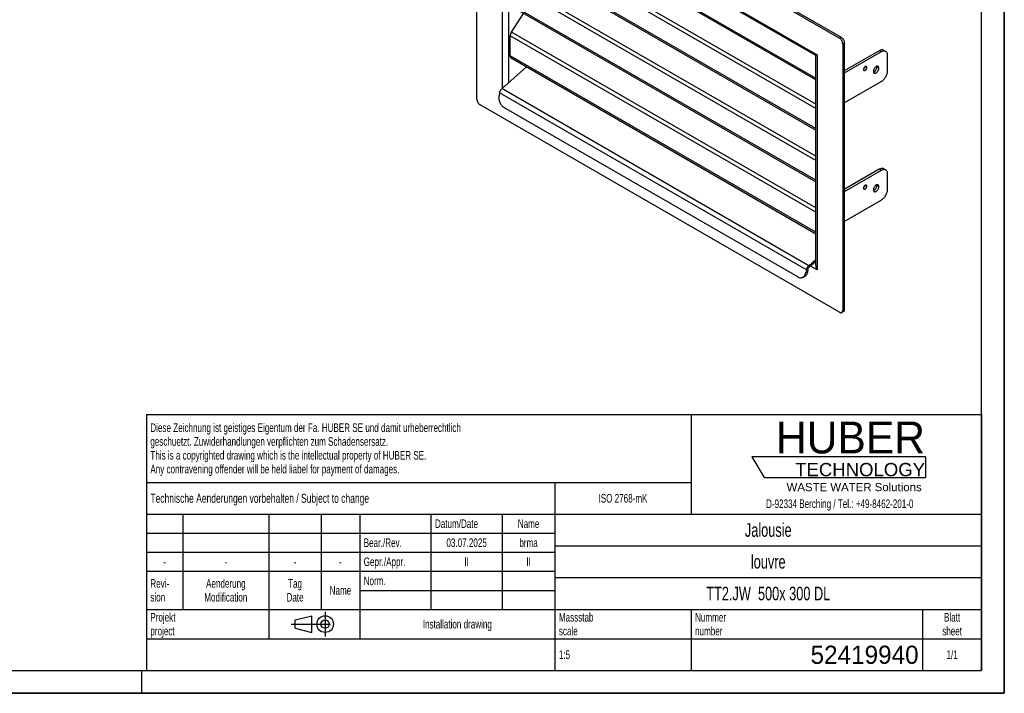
# Model space of a CAD drawing. Header units: millimetres. Extents: x 0 to 2100, y 0 to 1485.
# Tile 2 of 2: x 1015 to 2100, y 0 to 742. Entities that reach past the tile are written whole.
import ezdxf

# ---------------------------------------------------------------- set-up
doc = ezdxf.new("R2010")
doc.units = ezdxf.units.MM
doc.header["$LTSCALE"] = 115.5
doc.linetypes.add('CENTER', pattern=[0.6, 0.375, -0.075, 0.075, -0.075])
doc.layers.get('0').update_dxf_attribs({"linetype": 'CONTINUOUS'})
for name, color, linetype in [('053_NOTES', 7, 'CONTINUOUS'), ('52419940_500_new_view_5_BL9', 7, 'CONTINUOUS'), ('HUBER_Logo_BL2', 7, 'CONTINUOUS')]:
    doc.layers.add(name, color=color, linetype=linetype)
doc.styles.get("Standard").update_dxf_attribs({"font": 'txt', "width": 0.7})
doc.styles.add('TEXTSTYLE_2', font='txt')
doc.styles.add('TEXTSTYLE_3', font='arial.ttf')
doc.styles.add('TEXTSTYLE_4', font='txt')

# ---------------------------------------------------------------- blocks, each defined once
blk = doc.blocks.new('HUBER_LOGO_BL2', base_point=(1918.7485361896, 251.8709421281))
at = {"layer": 'HUBER_Logo_BL2', "color": 5, "linetype": 'Continuous'}
for p, q in [((2013.2186954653, 260.4981925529), (1821.9686954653, 260.4981925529)), ((1821.9686954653, 260.4981925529), (1835.4686954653, 237.9981925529)), ((2013.2186954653, 260.4981925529), (2013.2186954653, 237.9981925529)), ((1835.4686954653, 237.9981925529), (2013.2186954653, 237.9981925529))]:
    blk.add_line(p, q, dxfattribs=at)
at = {"layer": 'HUBER_Logo_BL2', "color": 2, "linetype": 'Continuous', "attachment_point": 3, "line_spacing_factor": 0.78}
for s, insert, char_height, width, style in [('HUBER\\P\\fArial;\\H14.625;TECHNOLOGY ', (2012.6779972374, 299.5425352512), 35.1, 193.8358208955, 'TEXTSTYLE_2'), ('WASTE WATER Solutions', (2008.9877035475, 231.7964127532), 9, 148.5167286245, 'TEXTSTYLE_3')]:
    blk.add_mtext(s, dxfattribs=dict(at, insert=insert, char_height=char_height, width=width, style=style))
at = {"layer": 'HUBER_Logo_BL2', "color": 2, "linetype": 'Continuous', "insert": (1918.7485361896, 213.6993490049), "char_height": 9.5, "width": 405.4464285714, "attachment_point": 2, "line_spacing_factor": 0.96}
blk.add_mtext('D-92334 Berching / Tel.: +49-8462-201-0', dxfattribs=at)
blk = doc.blocks.new('PROJEKTIONSMETHODE_1_BL13', base_point=(1340.0000000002, 76.2500000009))
at = {"color": 2, "linetype": 'CENTER'}
for p, q in [((1351.9166666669, 90.0000000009), (1351.9166666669, 62.5000000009)), ((1314.3333333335, 76.2500000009), (1365.6666666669, 76.2500000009))]:
    blk.add_line(p, q, dxfattribs=at)
at = {"color": 2, "linetype": 'Continuous'}
for p, q in [((1318.9166666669, 80.83333333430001), (1337.2500000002, 85.4166666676)), ((1318.9166666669, 71.6666666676), (1318.9166666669, 80.83333333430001)), ((1337.2500000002, 67.08333333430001), (1337.2500000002, 85.4166666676)), ((1318.9166666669, 71.6666666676), (1337.2500000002, 67.08333333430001))]:
    blk.add_line(p, q, dxfattribs=at)
for radius in [9.1666666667, 4.5833333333]:
    blk.add_circle((1351.9166666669, 76.2500000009), radius, dxfattribs=at)
blk = doc.blocks.new('*T21')
at = {"color": 3, "linetype": 'Continuous'}
for p, q in [((0, 0), (920, 0)), ((0, 0), (0, -282.5)), ((600, 0), (600, -110)), ((920, 0), (920, -282.5)), ((0, -75), (600, -75)), ((450, -75), (450, -282.5)), ((0, -110), (920, -110)), ((40, -110), (40, -215)), ((135, -110), (135, -247.5)), ((192.5, -110), (192.5, -215)), ((235, -110), (235, -247.5)), ((313.5, -110), (313.5, -215)), ((392, -110), (392, -215)), ((0, -131), (450, -131)), ((450, -145), (920, -145)), ((0, -152), (450, -152)), ((0, -173), (450, -173)), ((450, -180), (920, -180)), ((235, -194), (450, -194)), ((0, -215), (920, -215)), ((600, -215), (600, -282.5)), ((855, -215), (855, -282.5)), ((0, -247.5), (920, -247.5)), ((0, -282.5), (920, -282.5))]:
    blk.add_line(p, q, dxfattribs=at)
at = {"layer": '053_NOTES', "color": 2, "linetype": 'Continuous', "line_spacing_factor": 0.96}
for s, insert, char_height, width, attachment_point in [('Diese Zeichnung ist geistiges Eigentum der Fa. HUBER SE und damit urheberrechtlich \\Pgeschuetzt. Zuwiderhandlungen verpflichten zum Schadensersatz.\\PThis is a copyrighted drawing which is the intellectual property of HUBER SE.\\PAny contravening offender will be held liabel for payment of damages.', (4.375, -9.95), 9.5, 1107.4285714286, 1), ('Technische Aenderungen vorbehalten / Subject to change', (4.375, -87.5), 10, 762.380952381, 1), ('ISO 2768-mK', (525, -87.75), 9.5, 166.4761904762, 2), ('Datum/Date', (317.875, -115.75), 9.5, 146.119047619, 1), ('Name', (421, -115.75), 9.5, 63.3333333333, 2), ('Jalousie', (685, -120), 15, 162.8571428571, 2), ('Bear./Rev.', (239.375, -136.75), 9.5, 136.1666666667, 1), ('03.07.2025', (352.75, -136.75), 9.5, 142.0476190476, 2), ('brma', (421, -136.75), 9.5, 60.61904761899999, 2), ('Gepr./Appr.', (239.375, -157.75), 9.5, 149.7380952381, 1), ('II', (352.75, -157.75), 9.5, 28.0476190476, 2), ('II', (421, -157.75), 9.5, 28.0476190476, 2), ('louvre', (685, -155), 15, 125.7142857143, 2), ('-', (20, -157.75), 9.5, 17.1904761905, 2), ('-', (87.5, -157.75), 9.5, 17.1904761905, 2), ('-', (163.75, -157.75), 9.5, 17.1904761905, 2), ('-', (213.75, -157.75), 9.5, 17.1904761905, 2), ('Revi-\\Psion', (4.375, -181.65), 9.5, 69.2142857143, 1), ('Aenderung\\PModification', (87.5, -181.65), 9.5, 151.5476190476, 2), ('Tag\\PDate', (163.75, -181.65), 9.5, 58.8095238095, 2), ('Norm. ', (239.375, -178.75), 9.5, 87.7619047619, 1), ('Name', (213.75, -189.25), 9.5, 63.3333333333, 2), ('TT2.JW  500x 300 DL', (685, -190), 15, 457.1428571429, 2), ('Projekt\\Pproject', (4.375, -218.9), 9.5, 91.8333333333, 1), ('Installation drawing', (342.5, -226.5), 9.5, 258.3095238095, 2), ('Massstab\\Pscale', (454.375, -218.9), 9.5, 112.1904761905, 1), ('Nummer\\Pnumber', (604.375, -218.9), 9.5, 93.1904761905, 1), ('Blatt\\Psheet', (887.5, -218.9), 9.5, 68.7619047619, 2), ('1:5', (454.375, -260.25), 9.5, 34.8333333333, 1), ('1/1', (887.5, -260.25), 9.5, 39.8095238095, 2)]:
    blk.add_mtext(s, dxfattribs=dict(at, insert=insert, char_height=char_height, width=width, attachment_point=attachment_point))
at = {"layer": '053_NOTES', "color": 2, "linetype": 'Continuous', "insert": (850.625, -255), "char_height": 20, "width": 280, "attachment_point": 3, "line_spacing_factor": 0.96, "style": 'TEXTSTYLE_4'}
blk.add_mtext('52419940', dxfattribs=at)
blk = doc.blocks.new('52419940_500_NEW_VIEW_5_BL9', base_point=(1745.2323718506, 685.8464753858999))
at = {"layer": '52419940_500_new_view_5_BL9', "color": 7, "linetype": 'Continuous'}
for p, q in [((1518.9575806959, 654.7143501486), (1518.9575806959, 948.6552203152)), ((1521.7609001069, 951.9647604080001), (1519.9931405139, 950.9441500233)), ((1522.4931293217, 950.6965286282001), (1918.474575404, 722.0817060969)), ((1524.2608889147, 951.7171390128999), (1920.242334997, 723.1023164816)), ((1616.5381398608, 907.8298087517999), (1608.4079848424, 903.1358895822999)), ((1618.6594690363, 906.6050864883), (1610.5293140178, 901.9111673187)), ((1621.5380550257, 908.3250875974), (1623.6593842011, 907.1003653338)), ((1625.7305074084, 893.1349527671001), (1625.7305074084, 902.5225038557)), ((1892.3142629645, 702.8950774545), (1550.7775750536, 900.0769153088)), ((1555.727251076, 897.2192831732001), (1555.727251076, 872.2810904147)), ((1892.3142628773, 676.2225397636), (1556.7893177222, 869.9335748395)), ((1557.02250687, 842.8799382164), (1569.6986039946, 862.4805635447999)), ((1555.727251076, 816.9362736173), (1555.727251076, 838.9246957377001)), ((1556.7893177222, 814.5887580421), (1892.3142628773, 620.8777229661)), ((1557.02250687, 785.7247690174), (1570.5510946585, 806.6435721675)), ((1555.727251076, 759.7811044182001), (1555.727251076, 781.7695265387)), ((1556.7893177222, 757.433588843), (1892.3142628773, 563.722553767)), ((1557.02250687, 728.5695998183), (1570.5510946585, 749.4884029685)), ((1555.727251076, 702.6259352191), (1555.727251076, 724.6143573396)), ((1922.0101240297, 715.9579902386), (1922.0101240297, 422.017120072)), ((1923.7778836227, 716.9786006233), (1923.7778836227, 423.0377304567)), ((1962.3147954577, 708.2000797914), (1923.7778836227, 685.9509161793)), ((1964.4361246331, 706.9753575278), (1923.7778836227, 683.501451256)), ((1967.3147106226, 708.6953586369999), (1969.436039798, 707.4706363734)), ((1556.7893177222, 700.2784196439), (1892.3142628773, 506.567384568)), ((1892.3142628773, 702.8950828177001), (1892.3172045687, 702.8967774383)), ((1892.3142628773, 471.8217354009), (1892.3142628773, 702.8950776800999)), ((1892.3142676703, 702.8950747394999), (1892.7896876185, 703.1695886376)), ((1892.3142676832, 702.8950747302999), (1892.3142676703, 702.8950747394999)), ((1892.3172045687, 702.8967774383), (1892.7896876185, 703.1695886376)), ((1892.7896876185, 703.1695886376), (1892.8577542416, 703.20888883)), ((1892.7896876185, 703.1695886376), (1892.8577542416, 703.20888883)), ((1892.8577542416, 703.20888883), (1893.3539434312, 703.4953749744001)), ((1892.8577542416, 703.20888883), (1893.3539434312, 703.4953749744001)), ((1893.3539434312, 703.4953749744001), (1893.8162268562, 703.7622827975)), ((1893.3539434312, 703.4953749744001), (1893.8162268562, 703.7622827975)), ((1971.5071630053, 686.5627265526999), (1971.5071630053, 702.8927748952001)), ((1573.7260592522, 690.5002085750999), (1549.7183983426, 669.2113816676)), ((1923.7778836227, 650.8413545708), (1964.4361246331, 674.3152608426)), ((1544.0526764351, 662.019942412), (1543.4152937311, 658.9051827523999)), ((1547.1390161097, 666.924110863), (1546.6166528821, 666.46090454)), ((1549.7183983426, 669.2113816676), (1547.1390161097, 666.924110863)), ((1918.474575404, 419.9758117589), (1522.4931293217, 648.5906342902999)), ((1872.5125257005, 458.9050882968), (1548.6562715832, 645.8793538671)), ((1962.3147954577, 577.5596930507), (1923.7778836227, 555.3105294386)), ((1964.4361246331, 576.3349707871), (1923.7778836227, 552.8610645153)), ((1967.3147106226, 578.0549718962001), (1969.436039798, 576.8302496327)), ((1971.5071630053, 555.9223398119), (1971.5071630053, 572.2523881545)), ((1923.7778836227, 520.2009678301), (1964.4361246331, 543.6748741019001)), ((1892.3142628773, 478.1490660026), (1884.6151015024, 471.3218238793)), ((1882.0511250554, 466.8808617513), (1881.4137423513, 463.7661020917)), ((1883.758649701, 467.3383797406), (1883.1212669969, 464.223620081)), ((1892.3142628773, 476.0358022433), (1885.0726313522, 469.6142753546)), ((1876.9307729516, 458.1892346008), (1878.6382975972, 458.6467525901)), ((1922.7423238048, 420.7488007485), (1920.9745642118, 419.7281903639))]:
    blk.add_line(p, q, dxfattribs=at)
at = {"layer": '52419940_500_new_view_5_BL9', "color": 9, "linetype": 'Continuous'}
for p, q in [((1522.4931293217, 950.6965286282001), (1524.2608889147, 951.7171390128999)), ((1547.1514778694, 666.9351613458), (1547.1514778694, 903.9047411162)), ((1547.1514778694, 903.9047411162), (1893.8162268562, 703.7622827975)), ((1618.6594690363, 906.6050864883), (1616.5381398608, 907.8298087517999)), ((1554.4035285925, 673.365927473), (1554.4035285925, 897.983517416)), ((1555.727251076, 872.2810904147), (1892.3142628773, 677.9568847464)), ((1892.3142628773, 644.6004900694), (1555.727251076, 838.9246957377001)), ((1892.3142628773, 649.3035319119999), (1557.02250687, 842.8799382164)), ((1892.3142628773, 622.612067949), (1555.727251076, 816.9362736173)), ((1892.3142628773, 587.4453208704), (1555.727251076, 781.7695265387)), ((1892.3142628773, 592.1483627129), (1557.02250687, 785.7247690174)), ((1892.3142628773, 565.4568987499), (1555.727251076, 759.7811044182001)), ((1892.3142628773, 534.9931935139), (1557.02250687, 728.5695998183)), ((1892.3142628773, 530.2901516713), (1555.727251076, 724.6143573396)), ((1918.474575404, 722.0817060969), (1920.242334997, 723.1023164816)), ((1922.0101240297, 715.9579902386), (1923.7778836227, 716.9786006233)), ((1964.4361246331, 706.9753575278), (1962.3147954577, 708.2000797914)), ((1892.3142628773, 508.3017295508), (1555.727251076, 702.6259352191)), ((1893.8162268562, 703.7622827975), (1893.8162268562, 466.767599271)), ((1948.5616434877, 689.6452521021), (1946.7584849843, 690.6862825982)), ((1961.7844852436, 689.1143936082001), (1959.6631560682, 690.3391158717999)), ((1882.0511250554, 466.8808617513), (1544.0526764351, 662.019942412)), ((1884.6151015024, 471.3218238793), (1546.6166528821, 666.46090454)), ((1964.4361246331, 576.3349707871), (1962.3147954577, 577.5596930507)), ((1948.5616434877, 559.0048653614), (1946.7584849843, 560.0458958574)), ((1961.7844852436, 558.4740068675), (1959.6631560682, 559.6987291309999)), ((1883.758649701, 467.3383797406), (1882.0511250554, 466.8808617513)), ((1885.0726313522, 469.6142753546), (1884.6151015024, 471.3218238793)), ((1893.8162268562, 466.767599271), (1886.5761789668, 470.9475483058)), ((1892.3142628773, 476.0086384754), (1892.295709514, 476.0193500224)), ((1881.4137423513, 463.7661020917), (1883.1212669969, 464.223620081)), ((1922.0101240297, 422.017120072), (1923.7778836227, 423.0377304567))]:
    blk.add_line(p, q, dxfattribs=at)
at = {"layer": '52419940_500_new_view_5_BL9', "color": 7, "linetype": 'Continuous'}
for centre, radius, start, end in [((1554.2827810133, 906.1466649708), 7.0091600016, 238.3431936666, 240.0019260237), ((1899.4361310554, 471.8233599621), 7.1218680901, 180.0095445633, 183.227891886)]:
    blk.add_arc(centre, radius, start, end, dxfattribs=at)
for points, knots in [([(1519.9931405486, 950.9441500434), (1519.8282127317, 950.8489295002), (1519.5195265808, 950.5895452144), (1519.1911859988, 950.052363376), (1518.995853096, 949.390450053), (1518.9575806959, 948.9086491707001), (1518.9575806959, 948.6552203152)], [0, 0, 0, 0, 0.2177725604, 0.4509518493, 0.7102011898, 1, 1, 1, 1]), ([(1522.4931293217, 950.6965286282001), (1522.2736588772, 950.8232370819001), (1521.8372816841, 951.0309824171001), (1521.1663990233, 951.1927657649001), (1520.5370319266, 951.1770025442), (1520.1580646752, 951.0393684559), (1519.9931405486, 950.9441500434)], [0, 0, 0, 0, 0.2897978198, 0.5490467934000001, 0.7822264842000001, 1, 1, 1, 1]), ([(1521.7609001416, 951.9647604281), (1521.9258242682, 952.0599788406), (1522.3047915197, 952.1976129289), (1522.9341586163, 952.2133761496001), (1523.6050412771, 952.0515928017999), (1524.0414184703, 951.8438474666), (1524.2608889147, 951.7171390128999)], [0, 0, 0, 0, 0.2177735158, 0.4509532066, 0.7102021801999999, 1, 1, 1, 1]), ([(1550.7775751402, 900.0769154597), (1550.0857094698, 900.4763584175), (1548.7011333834, 901.6224117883), (1547.637933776, 903.0621794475), (1547.1514778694, 903.9047411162)], [0, 0, 0, 0, 0.4508937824, 1, 1, 1, 1]), ([(1550.6041628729, 900.1804188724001), (1549.943802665, 900.5874697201), (1548.6320618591, 901.7106461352), (1547.6161974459, 903.0998276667), (1547.1514778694, 903.9047411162)], [0, 0, 0, 0, 0.4549313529, 1, 1, 1, 1]), ([(1621.5380549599, 908.3250876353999), (1621.2082097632, 908.5155195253), (1620.4502824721, 908.7907763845), (1619.1915630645, 908.8222945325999), (1617.84981633, 908.4987167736), (1616.9770738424, 908.0832258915), (1616.5381398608, 907.8298087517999)], [0, 0, 0, 0, 0.2177731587, 0.4509526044, 0.7102021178, 1, 1, 1, 1]), ([(1623.6593841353, 907.1003653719), (1623.3295389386, 907.2907972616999), (1622.5716116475, 907.5660541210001), (1621.3128922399, 907.5975722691), (1619.9711455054, 907.27399451), (1619.0984030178, 906.858503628), (1618.6594690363, 906.6050864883)], [0, 0, 0, 0, 0.2177731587, 0.4509526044, 0.7102021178, 1, 1, 1, 1]), ([(1625.7305074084, 902.5225038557), (1625.7305074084, 903.0293630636), (1625.6539605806, 903.9929676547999), (1625.2632978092, 905.3167985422), (1624.6066129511, 906.39116071), (1623.9892402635, 906.9099271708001), (1623.6593841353, 907.1003653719)], [0, 0, 0, 0, 0.2897993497, 0.5490494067, 0.7822282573, 1, 1, 1, 1]), ([(1556.7893181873, 869.9335756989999), (1556.6201688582, 870.0312319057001), (1556.3035810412, 870.2972532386), (1555.9668357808, 870.8481838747), (1555.7665033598, 871.5270402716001), (1555.727251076, 872.0211742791), (1555.727251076, 872.2810904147)], [0, 0, 0, 0, 0.2177717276, 0.4509506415, 0.710200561, 1, 1, 1, 1]), ([(1557.02250687, 842.8799382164), (1556.6229752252, 842.262155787), (1556.0036804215, 840.9900252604), (1555.727251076, 839.5896250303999), (1555.727251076, 838.9246957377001)], [0, 0, 0, 0, 0.5252699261, 1, 1, 1, 1]), ([(1555.727251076, 816.9362736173), (1555.727251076, 816.6763574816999), (1555.7665033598, 816.1822234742), (1555.9668357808, 815.5033670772), (1556.3035810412, 814.9524364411), (1556.6201688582, 814.6864151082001), (1556.7893181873, 814.5887589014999)], [0, 0, 0, 0, 0.289799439, 0.5490493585, 0.7822282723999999, 1, 1, 1, 1]), ([(1557.02250687, 785.7247690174), (1556.6229752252, 785.1069865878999), (1556.0036804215, 783.8348560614), (1555.727251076, 782.4344558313), (1555.727251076, 781.7695265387)], [0, 0, 0, 0, 0.5252699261, 1, 1, 1, 1]), ([(1555.727251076, 759.7811044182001), (1555.727251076, 759.5211882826), (1555.7665033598, 759.0270542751), (1555.9668357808, 758.3481978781), (1556.3035810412, 757.7972672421), (1556.6201688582, 757.5312459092), (1556.7893181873, 757.4335897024)], [0, 0, 0, 0, 0.289799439, 0.5490493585, 0.7822282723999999, 1, 1, 1, 1]), ([(1557.02250687, 728.5695998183), (1556.6229752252, 727.9518173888), (1556.0036804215, 726.6796868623), (1555.727251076, 725.2792866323), (1555.727251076, 724.6143573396)], [0, 0, 0, 0, 0.5252699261, 1, 1, 1, 1]), ([(1922.0101240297, 715.9579902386), (1922.0101240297, 716.5375378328), (1921.7927527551, 717.7598729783), (1921.0350407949, 719.4775191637), (1919.92636699, 720.9925318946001), (1918.9764778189, 721.7919391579), (1918.474575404, 722.0817060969)], [0, 0, 0, 0, 0.2372193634, 0.5000010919, 0.7627822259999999, 1, 1, 1, 1]), ([(1920.242334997, 723.1023164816), (1920.7442374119, 722.8125495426), (1921.6941265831, 722.0131422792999), (1922.8028003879, 720.4981295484), (1923.5605123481, 718.780483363), (1923.7778836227, 717.5581482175), (1923.7778836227, 716.9786006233)], [0, 0, 0, 0, 0.237217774, 0.4999989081, 0.7627806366, 1, 1, 1, 1]), ([(1967.3147105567, 708.695358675), (1966.98486536, 708.8857905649), (1966.2269380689, 709.1610474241), (1964.9682186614, 709.1925655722), (1963.6264719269, 708.8689878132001), (1962.7537294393, 708.4534969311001), (1962.3147954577, 708.2000797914)], [0, 0, 0, 0, 0.2177731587, 0.4509526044, 0.7102021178, 1, 1, 1, 1]), ([(1969.4360397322, 707.4706364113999), (1969.1061945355, 707.6610683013), (1968.3482672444, 707.9363251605), (1967.0895478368, 707.9678433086), (1965.7478011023, 707.6442655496), (1964.8750586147, 707.2287746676), (1964.4361246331, 706.9753575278)], [0, 0, 0, 0, 0.2177731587, 0.4509526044, 0.7102021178, 1, 1, 1, 1]), ([(1971.5071630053, 702.8927748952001), (1971.5071630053, 703.3996341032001), (1971.4306161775, 704.3632386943), (1971.0399534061, 705.6870695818), (1970.383268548, 706.7614317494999), (1969.7658958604, 707.2801982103), (1969.4360397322, 707.4706364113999)], [0, 0, 0, 0, 0.2897993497, 0.5490494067, 0.7822282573, 1, 1, 1, 1]), ([(1555.727251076, 702.6259352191), (1555.727251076, 702.3660190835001), (1555.7665033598, 701.871885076), (1555.9668357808, 701.1930286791), (1556.3035810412, 700.642098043), (1556.6201688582, 700.3760767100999), (1556.7893181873, 700.2784205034)], [0, 0, 0, 0, 0.289799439, 0.5490493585, 0.7822282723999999, 1, 1, 1, 1]), ([(1948.0335069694, 690.812606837), (1947.9061287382, 690.8861469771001), (1947.586107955, 690.9683814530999), (1947.0710029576, 690.8652110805), (1946.5447653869, 690.5777517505), (1946.0401607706, 690.1309136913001), (1945.5946933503, 689.5606178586), (1945.243938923, 688.9123518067), (1945.0163957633, 688.2394435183), (1944.9554139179, 687.7811548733), (1944.9554139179, 687.5632069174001)], [0, 0, 0, 0, 0.0869345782, 0.1864062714, 0.3037985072, 0.4376142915, 0.582117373, 0.7294329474, 0.8711799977, 1, 1, 1, 1]), ([(1944.9554139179, 687.5632069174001), (1944.9554139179, 687.4339567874), (1944.9749325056, 687.188237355), (1945.0745541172, 686.8506613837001), (1945.2420071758, 686.5766995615), (1945.3994371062, 686.444413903), (1945.4835504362, 686.3958521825)], [0, 0, 0, 0, 0.2898016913, 0.5490494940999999, 0.7822282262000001, 1, 1, 1, 1]), ([(1944.9932667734, 687.9934451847), (1945.3644227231, 688.2940588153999), (1945.9771782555, 689.0553319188), (1946.3300613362, 689.9666364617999), (1946.4048165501, 690.4383738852)], [0, 0, 0, 0, 0.5000004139, 1, 1, 1, 1]), ([(1945.4835504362, 686.3958521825), (1945.6109286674, 686.3223120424), (1945.9309494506, 686.2400775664), (1946.446054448, 686.343247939), (1946.9722920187, 686.630707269), (1947.476896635, 687.0775453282), (1947.9223640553, 687.6478411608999), (1948.2731184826, 688.2961072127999), (1948.5006616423, 688.9690155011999), (1948.5616434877, 689.4273041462), (1948.5616434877, 689.6452521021)], [0, 0, 0, 0, 0.0869345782, 0.1864062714, 0.3037985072, 0.4376142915, 0.582117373, 0.7294329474, 0.8711799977, 1, 1, 1, 1]), ([(1948.5616434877, 689.6452521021), (1948.5616434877, 689.7745022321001), (1948.5421249, 690.0202216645), (1948.4425032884, 690.3577976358), (1948.2750502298, 690.631759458), (1948.1176202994, 690.7640451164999), (1948.0335069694, 690.812606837)], [0, 0, 0, 0, 0.2898016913, 0.5490494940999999, 0.7822282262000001, 1, 1, 1, 1]), ([(1960.9042921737, 691.0599641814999), (1960.7995149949, 691.1204618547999), (1960.5685464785, 691.2164615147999), (1960.0421097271, 691.2936329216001), (1959.2989168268, 691.1485305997), (1958.4234490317, 690.6682970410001), (1957.5819126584, 689.9239414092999), (1956.8396170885, 688.9733330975), (1956.2549751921, 687.8929158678), (1955.875740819, 686.7713868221), (1955.7741026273, 686.0075679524), (1955.7741026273, 685.6443183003)], [0, 0, 0, 0, 0.0428787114, 0.0875275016, 0.1869340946, 0.3042496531, 0.4379783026, 0.5823877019, 0.7296079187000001, 0.8712631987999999, 1, 1, 1, 1]), ([(1955.7741026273, 685.6443183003), (1955.7741026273, 685.4289067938), (1955.8066326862, 685.0193820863), (1955.9726597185, 684.4567640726), (1956.2517372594, 684.0001629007), (1956.5141128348, 683.7796884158), (1956.6542956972, 683.698747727)], [0, 0, 0, 0, 0.2897995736, 0.5490491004, 0.7822283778, 1, 1, 1, 1]), ([(1955.8807984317, 684.8032943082), (1956.3798086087, 684.9371318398), (1957.1074240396, 685.3723747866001), (1957.9257760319, 686.1570220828), (1958.7050845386, 687.1521259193), (1959.4097743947, 688.5373108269), (1959.6631560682, 689.7586800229), (1959.6631560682, 690.3391158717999)], [0, 0, 0, 0, 0.2192821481, 0.3467876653, 0.4814793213, 0.7536435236, 1, 1, 1, 1]), ([(1956.6542956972, 683.698747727), (1956.7590728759, 683.6382500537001), (1956.9900413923, 683.5422503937), (1957.5164781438, 683.4650789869), (1958.259671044, 683.6101813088), (1959.1351388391, 684.0904148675), (1959.9766752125, 684.8347704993), (1960.7189707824, 685.785378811), (1961.3036126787, 686.8657960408), (1961.6828470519, 687.9873250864), (1961.7844852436, 688.7511439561), (1961.7844852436, 689.1143936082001)], [0, 0, 0, 0, 0.0428787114, 0.0875275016, 0.1869340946, 0.3042496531, 0.4379783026, 0.5823877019, 0.7296079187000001, 0.8712631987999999, 1, 1, 1, 1]), ([(1959.6631560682, 690.3391158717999), (1959.6631560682, 690.4139153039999), (1959.6552287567, 690.6972193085), (1959.6140553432, 690.9803963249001), (1959.5597504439, 691.181872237)], [0, 0, 0, 0, 0.2638748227, 1, 1, 1, 1]), ([(1961.7844852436, 689.1143936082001), (1961.7844852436, 689.3298051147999), (1961.7519551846, 689.7393298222), (1961.5859281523, 690.3019478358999), (1961.3068506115, 690.7585490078), (1961.0444750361, 690.9790234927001), (1960.9042921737, 691.0599641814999)], [0, 0, 0, 0, 0.2897995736, 0.5490491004, 0.7822283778, 1, 1, 1, 1]), ([(1964.4361246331, 674.3152608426), (1964.920191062, 674.5947350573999), (1965.8764324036, 675.2649529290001), (1967.6664943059, 676.9405308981), (1969.5575322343, 679.5233619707), (1970.8487971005, 682.4524752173), (1971.4048567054, 684.8405198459), (1971.5071630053, 686.0037692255), (1971.5071630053, 686.5627265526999)], [0, 0, 0, 0, 0.1142554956, 0.2375364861, 0.499998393, 0.7624611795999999, 0.8857431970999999, 1, 1, 1, 1]), ([(1544.0526764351, 662.019942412), (1544.1376558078, 662.4352193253), (1544.3908144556, 663.2700597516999), (1544.962620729, 664.4552275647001), (1545.7030960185, 665.5430115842), (1546.2995048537, 666.179673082), (1546.6166528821, 666.46090454)], [0, 0, 0, 0, 0.2442948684, 0.5000011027, 0.7557067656, 1, 1, 1, 1]), ([(1518.9575806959, 654.7143501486), (1518.9575806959, 654.1348025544), (1519.1749519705, 652.9124674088), (1519.9326639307, 651.1948212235), (1521.0413377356, 649.6798084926), (1521.9912269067, 648.8804012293), (1522.4931293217, 648.5906342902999)], [0, 0, 0, 0, 0.2372193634, 0.5000010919, 0.7627822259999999, 1, 1, 1, 1]), ([(1543.4152937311, 658.9051827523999), (1543.1655795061, 657.6848801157), (1543.0822754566, 655.0949522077), (1543.8626923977, 651.9632007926), (1544.9854251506, 649.6499395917), (1546.3381078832, 647.665894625), (1547.6722640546, 646.4474580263), (1548.6562715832, 645.8793538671)], [0, 0, 0, 0, 0.2519460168, 0.5149733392, 0.6448069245, 0.7701748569, 1, 1, 1, 1]), ([(1967.3147105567, 578.0549719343), (1966.98486536, 578.2454038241), (1966.2269380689, 578.5206606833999), (1964.9682186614, 578.5521788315), (1963.6264719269, 578.2286010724), (1962.7537294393, 577.8131101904), (1962.3147954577, 577.5596930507)], [0, 0, 0, 0, 0.2177731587, 0.4509526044, 0.7102021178, 1, 1, 1, 1]), ([(1969.4360397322, 576.8302496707), (1969.1061945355, 577.0206815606), (1968.3482672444, 577.2959384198), (1967.0895478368, 577.3274565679), (1965.7478011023, 577.0038788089), (1964.8750586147, 576.5883879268), (1964.4361246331, 576.3349707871)], [0, 0, 0, 0, 0.2177731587, 0.4509526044, 0.7102021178, 1, 1, 1, 1]), ([(1971.5071630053, 572.2523881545), (1971.5071630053, 572.7592473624), (1971.4306161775, 573.7228519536), (1971.0399534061, 575.046682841), (1970.383268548, 576.1210450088), (1969.7658958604, 576.6398114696), (1969.4360397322, 576.8302496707)], [0, 0, 0, 0, 0.2897993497, 0.5490494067, 0.7822282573, 1, 1, 1, 1]), ([(1948.0335069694, 560.1722200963), (1947.9061287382, 560.2457602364), (1947.586107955, 560.3279947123), (1947.0710029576, 560.2248243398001), (1946.5447653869, 559.9373650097), (1946.0401607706, 559.4905269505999), (1945.5946933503, 558.9202311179), (1945.243938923, 558.271965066), (1945.0163957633, 557.5990567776), (1944.9554139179, 557.1407681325), (1944.9554139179, 556.9228201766)], [0, 0, 0, 0, 0.0869345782, 0.1864062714, 0.3037985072, 0.4376142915, 0.582117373, 0.7294329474, 0.8711799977, 1, 1, 1, 1]), ([(1944.9554139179, 556.9228201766), (1944.9554139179, 556.7935700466), (1944.9749325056, 556.5478506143), (1945.0745541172, 556.210274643), (1945.2420071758, 555.9363128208), (1945.3994371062, 555.8040271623), (1945.4835504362, 555.7554654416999)], [0, 0, 0, 0, 0.2898016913, 0.5490494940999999, 0.7822282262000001, 1, 1, 1, 1]), ([(1944.9932667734, 557.3530584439), (1945.3644227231, 557.6536720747), (1945.9771782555, 558.4149451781), (1946.3300613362, 559.3262497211), (1946.4048165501, 559.7979871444)], [0, 0, 0, 0, 0.5000004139, 1, 1, 1, 1]), ([(1945.4835504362, 555.7554654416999), (1945.6109286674, 555.6819253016), (1945.9309494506, 555.5996908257), (1946.446054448, 555.7028611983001), (1946.9722920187, 555.9903205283), (1947.476896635, 556.4371585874), (1947.9223640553, 557.0074544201), (1948.2731184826, 557.655720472), (1948.5006616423, 558.3286287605), (1948.5616434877, 558.7869174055), (1948.5616434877, 559.0048653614)], [0, 0, 0, 0, 0.0869345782, 0.1864062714, 0.3037985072, 0.4376142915, 0.582117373, 0.7294329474, 0.8711799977, 1, 1, 1, 1]), ([(1948.5616434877, 559.0048653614), (1948.5616434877, 559.1341154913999), (1948.5421249, 559.3798349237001), (1948.4425032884, 559.7174108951), (1948.2750502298, 559.9913727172), (1948.1176202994, 560.1236583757), (1948.0335069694, 560.1722200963)], [0, 0, 0, 0, 0.2898016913, 0.5490494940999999, 0.7822282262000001, 1, 1, 1, 1]), ([(1960.9042921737, 560.4195774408), (1960.7995149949, 560.4800751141), (1960.5685464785, 560.5760747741), (1960.0421097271, 560.6532461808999), (1959.2989168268, 560.508143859), (1958.4234490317, 560.0279103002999), (1957.5819126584, 559.2835546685), (1956.8396170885, 558.3329463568), (1956.2549751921, 557.252529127), (1955.875740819, 556.1310000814), (1955.7741026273, 555.3671812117), (1955.7741026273, 555.0039315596)], [0, 0, 0, 0, 0.0428787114, 0.0875275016, 0.1869340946, 0.3042496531, 0.4379783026, 0.5823877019, 0.7296079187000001, 0.8712631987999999, 1, 1, 1, 1]), ([(1955.7741026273, 555.0039315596), (1955.7741026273, 554.7885200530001), (1955.8066326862, 554.3789953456), (1955.9726597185, 553.8163773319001), (1956.2517372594, 553.35977616), (1956.5141128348, 553.1393016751), (1956.6542956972, 553.0583609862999)], [0, 0, 0, 0, 0.2897995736, 0.5490491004, 0.7822283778, 1, 1, 1, 1]), ([(1955.8807984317, 554.1629075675), (1956.3798086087, 554.2967450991), (1957.1074240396, 554.7319880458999), (1957.9257760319, 555.5166353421), (1958.7050845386, 556.5117391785), (1959.4097743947, 557.8969240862), (1959.6631560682, 559.1182932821), (1959.6631560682, 559.6987291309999)], [0, 0, 0, 0, 0.2192821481, 0.3467876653, 0.4814793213, 0.7536435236, 1, 1, 1, 1]), ([(1956.6542956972, 553.0583609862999), (1956.7590728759, 552.997863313), (1956.9900413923, 552.9018636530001), (1957.5164781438, 552.8246922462), (1958.259671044, 552.9697945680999), (1959.1351388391, 553.4500281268), (1959.9766752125, 554.1943837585), (1960.7189707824, 555.1449920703), (1961.3036126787, 556.2254092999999), (1961.6828470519, 557.3469383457), (1961.7844852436, 558.1107572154), (1961.7844852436, 558.4740068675)], [0, 0, 0, 0, 0.0428787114, 0.0875275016, 0.1869340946, 0.3042496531, 0.4379783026, 0.5823877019, 0.7296079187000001, 0.8712631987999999, 1, 1, 1, 1]), ([(1959.6631560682, 559.6987291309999), (1959.6631560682, 559.7735285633), (1959.6552287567, 560.0568325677), (1959.6140553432, 560.3400095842), (1959.5597504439, 560.5414854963)], [0, 0, 0, 0, 0.2638748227, 1, 1, 1, 1]), ([(1961.7844852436, 558.4740068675), (1961.7844852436, 558.6894183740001), (1961.7519551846, 559.0989430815), (1961.5859281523, 559.6615610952), (1961.3068506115, 560.1181622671), (1961.0444750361, 560.338636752), (1960.9042921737, 560.4195774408)], [0, 0, 0, 0, 0.2897995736, 0.5490491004, 0.7822283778, 1, 1, 1, 1]), ([(1964.4361246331, 543.6748741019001), (1964.920191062, 543.9543483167), (1965.8764324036, 544.6245661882), (1967.6664943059, 546.3001441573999), (1969.5575322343, 548.88297523), (1970.8487971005, 551.8120884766), (1971.4048567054, 554.2001331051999), (1971.5071630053, 555.3633824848), (1971.5071630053, 555.9223398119)], [0, 0, 0, 0, 0.1142554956, 0.2375364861, 0.499998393, 0.7624611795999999, 0.8857431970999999, 1, 1, 1, 1]), ([(1882.0511250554, 466.8808617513), (1882.1361044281, 467.2961386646), (1882.3892630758, 468.130979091), (1882.9610693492, 469.316146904), (1883.7015446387, 470.4039309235), (1884.297953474, 471.0405924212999), (1884.6151015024, 471.3218238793)], [0, 0, 0, 0, 0.2442948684, 0.5000011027, 0.7557067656, 1, 1, 1, 1]), ([(1883.758649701, 467.3383797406), (1883.8475031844, 467.7725886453), (1884.1849350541, 468.6095256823), (1884.7410241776, 469.3202222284), (1885.0726313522, 469.6142753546)], [0, 0, 0, 0, 0.5000011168, 1, 1, 1, 1]), ([(1892.3142631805, 471.8217354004), (1892.3142597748, 471.022843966), (1892.6145018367, 469.2507618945), (1893.329779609, 467.6101459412), (1893.8162268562, 466.767599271)], [0, 0, 0, 0, 0.4508971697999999, 1, 1, 1, 1]), ([(1892.3255620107, 471.4223450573), (1892.3674160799, 470.6713470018), (1892.6975442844, 469.0461679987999), (1893.3723766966, 467.5363660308), (1893.8162268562, 466.767599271)], [0, 0, 0, 0, 0.4586753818, 1, 1, 1, 1]), ([(1872.5125257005, 458.9050882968), (1873.1974690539, 458.5096450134), (1874.3143888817, 458.0780947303), (1875.8461807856, 457.9829886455), (1876.5797902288, 458.0951906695), (1876.9307902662, 458.1892404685)], [0, 0, 0, 0, 0.5182987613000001, 0.7618657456, 1, 1, 1, 1]), ([(1876.9307902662, 458.1892404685), (1877.4770882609, 458.3356199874), (1878.5534560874, 458.8349212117), (1879.8806289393, 460.0970606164), (1880.8751931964, 461.7852092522), (1881.2735521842, 463.0810212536), (1881.4137423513, 463.7661020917)], [0, 0, 0, 0, 0.2258447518, 0.4634896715, 0.7207624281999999, 1, 1, 1, 1]), ([(1883.1212669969, 464.223620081), (1882.9810768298, 463.5385392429), (1882.582717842, 462.2427272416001), (1881.5881535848, 460.5545786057), (1880.260980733, 459.292439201), (1879.1846129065, 458.7931379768), (1878.6383149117, 458.6467584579)], [0, 0, 0, 0, 0.2792375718, 0.5365103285, 0.7741552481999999, 1, 1, 1, 1]), ([(1923.7778836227, 423.0377304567), (1923.7778836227, 422.7843016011), (1923.7396112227, 422.3025007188), (1923.5442783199, 421.6405873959), (1923.2159377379, 421.1034055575), (1922.9072515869, 420.8440212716), (1922.7423237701, 420.7488007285)], [0, 0, 0, 0, 0.2897988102, 0.5490481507, 0.7822274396, 1, 1, 1, 1]), ([(1918.474575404, 419.9758117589), (1918.6940458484, 419.8491033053), (1919.1304230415, 419.6413579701), (1919.8013057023, 419.4795746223), (1920.430672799, 419.495337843), (1920.8096400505, 419.6329719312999), (1920.974564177, 419.7281903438)], [0, 0, 0, 0, 0.2897978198, 0.5490467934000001, 0.7822264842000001, 1, 1, 1, 1]), ([(1920.974564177, 419.7281903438), (1921.1394919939, 419.8234108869), (1921.4481781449, 420.0827951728), (1921.7765187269, 420.6199770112), (1921.9718516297, 421.2818903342), (1922.0101240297, 421.7636912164), (1922.0101240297, 422.017120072)], [0, 0, 0, 0, 0.2177725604, 0.4509518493, 0.7102011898, 1, 1, 1, 1])]:
    blk.add_open_spline(points, degree=3, knots=knots, dxfattribs=at)

msp = doc.modelspace()

# ---------------------------------------------------------------- linework, layer by layer
at = {"color": 7, "linetype": 'Continuous'}
for p, q in [((2100, 0), (2100, 1485)), ((0, 0), (2100, 0))]:
    msp.add_line(p, q, dxfattribs=at)
at = {"color": 3, "linetype": 'Continuous'}
for p, q in [((2100, 1485), (2100, 0)), ((1150, 0), (1150, 25)), ((2100, 0), (0, 0))]:
    msp.add_line(p, q, dxfattribs=at)
at = {"color": 5, "linetype": 'Continuous'}
for p, q in [((2075, 25), (2075, 1460)), ((25, 25), (2075, 25))]:
    msp.add_line(p, q, dxfattribs=at)

# ---------------------------------------------------------------- block references
msp.add_blockref('*T21', (1155.0000000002, 307.5000000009))
at = {"color": 2, "linetype": 'Continuous'}
msp.add_blockref('PROJEKTIONSMETHODE_1_BL13', (1340.0000000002, 76.2500000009), dxfattribs=at)
at = {"layer": '52419940_500_new_view_5_BL9'}
msp.add_blockref('52419940_500_NEW_VIEW_5_BL9', (1745.2323718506, 685.8464753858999), dxfattribs=at)
at = {"layer": 'HUBER_Logo_BL2'}
msp.add_blockref('HUBER_LOGO_BL2', (1918.7485361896, 251.8709421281), dxfattribs=at)

doc.saveas('drawing.dxf')
